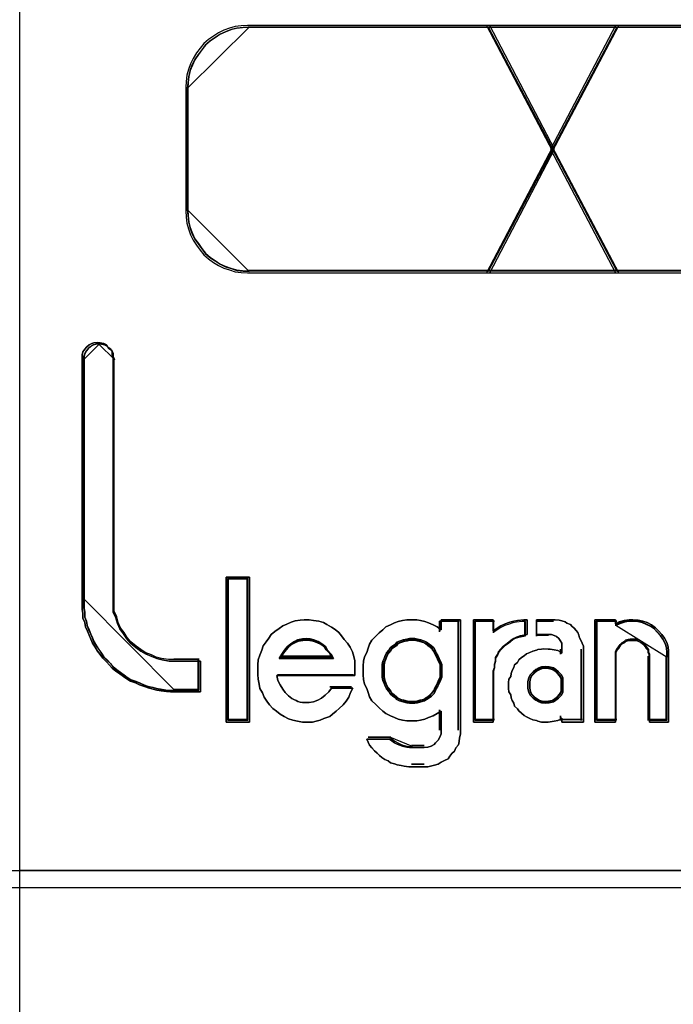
# Model space of a CAD drawing. Header units: millimetres. Extents: x 203 to 3426, y 719 to 2381.
# Tile 84 of 185: x 2555.34 to 2556.46, y 1112.89 to 1114.57. Entities that reach past the tile are written whole.
import ezdxf

# ---------------------------------------------------------------- set-up
doc = ezdxf.new("R2010")
doc.units = ezdxf.units.MM
doc.layers.add('45', color=7, linetype='Continuous')
doc.layers.add('E_Legrand_obudowy', color=7, linetype='Continuous')

# ---------------------------------------------------------------- blocks, each defined once
blk = doc.blocks.new('XL3 160 wnękowa 6x24M')
at = {"layer": 'E_Legrand_obudowy'}
blk.add_lwpolyline([(-215.641, -325.091), (215.545, -325.091), (215.545, -370.033), (-215.641, -370.033), (-215.641, -325.091)], dxfattribs=at)
blk = doc.blocks.new('S301 TX3')
at = {"layer": '45', "color": 7}
blk.add_lwpolyline([(17.986, 40.875), (0, 40.875), (0, -40.875), (17.986, -40.875), (17.986, 40.875)], close=True, dxfattribs=at)
at = {"layer": '45', "color": 139}
blk.add_lwpolyline([(17.986, 40.875), (0, 40.875), (0, -40.875), (17.986, -40.875), (17.986, 40.875)], close=True, dxfattribs=at)
blk.add_lwpolyline([(0, -22.133), (17.986, -22.133)], dxfattribs=at)
blk = doc.blocks.new('L435')
at = {"layer": '45', "color": 7}
for points in [[(0.004, 41.498), (18.006, 41.498), (18.006, -41.496), (0.004, -41.496), (0.004, 41.498)], [(1.458, -13.86), (1.506, -13.895), (1.53, -13.942), (1.53, -13.99), (1.548, -14.037), (1.548, -18.031), (1.548, -18.131), (1.548, -18.232), (1.591, -18.326), (1.615, -18.421), (1.657, -18.509), (1.717, -18.592), (1.772, -18.675), (1.832, -18.746), (1.922, -18.816), (2.001, -18.876), (2.079, -18.923), (2.182, -18.964), (2.266, -19), (2.357, -19.023), (2.471, -19.041), (2.574, -19.041), (2.99, -19.041), (2.99, -19.549), (2.574, -19.549), (2.49, -19.549), (2.429, -19.543), (2.339, -19.531), (2.266, -19.52), (2.206, -19.502), (2.122, -19.484), (2.061, -19.46), (1.983, -19.431), (1.916, -19.401), (1.832, -19.372), (1.772, -19.336), (1.717, -19.295), (1.657, -19.254), (1.591, -19.206), (1.53, -19.159), (1.488, -19.106), (1.434, -19.053), (1.373, -18.994), (1.331, -18.935), (1.289, -18.876), (1.247, -18.811), (1.205, -18.746), (1.18, -18.681), (1.15, -18.616), (1.12, -18.545), (1.09, -18.474), (1.078, -18.403), (1.048, -18.332), (1.048, -18.255), (1.036, -18.184), (1.036, -18.108), (1.036, -18.031), (1.036, -14.037), (1.036, -13.99), (1.048, -13.942), (1.078, -13.895), (1.108, -13.86), (1.15, -13.824), (1.192, -13.801), (1.229, -13.789), (1.289, -13.783), (1.331, -13.789), (1.392, -13.801), (1.434, -13.824), (1.458, -13.86)], [(1.838, -18.724), (1.779, -18.653), (1.727, -18.572), (1.668, -18.49), (1.627, -18.402), (1.604, -18.309), (1.563, -18.215), (1.563, -18.116), (1.563, -18.016), (1.563, -14.065), (1.545, -14.018), (1.545, -13.971), (1.522, -13.925), (1.475, -13.889), (1.452, -13.854), (1.411, -13.831), (1.352, -13.819), (1.312, -13.813), (1.253, -13.819), (1.218, -13.831), (1.177, -13.854), (1.136, -13.889), (1.107, -13.925), (1.078, -13.971), (1.066, -14.018), (1.066, -14.065), (1.066, -18.016), (1.066, -18.092), (1.066, -18.168), (1.078, -18.238), (1.078, -18.314), (1.107, -18.385), (1.119, -18.455), (1.148, -18.525), (1.177, -18.595), (1.206, -18.659), (1.23, -18.724), (1.271, -18.788), (1.312, -18.852), (1.352, -18.911), (1.393, -18.969), (1.452, -19.028), (1.504, -19.08), (1.545, -19.133), (1.604, -19.179), (1.668, -19.226), (1.727, -19.267), (1.779, -19.308), (1.838, -19.343), (1.919, -19.372), (1.984, -19.402), (2.06, -19.431), (2.118, -19.454), (2.2, -19.472), (2.258, -19.489), (2.329, -19.501), (2.416, -19.513), (2.475, -19.519), (2.557, -19.519), (2.96, -19.519), (2.96, -19.016), (2.557, -19.016), (2.457, -19.016), (2.346, -18.998), (2.258, -18.975), (2.177, -18.94), (2.077, -18.899), (2.001, -18.852), (1.925, -18.794), (1.838, -18.724)], [(3.797, -17.658), (3.797, -20.047), (3.411, -20.047), (3.411, -17.658), (3.797, -17.658)], [(3.797, -20.047), (3.797, -17.658), (3.411, -17.658), (3.411, -20.047), (3.797, -20.047)], [(3.797, -17.658), (3.411, -17.658), (3.411, -20.047), (3.797, -20.047), (3.797, -17.658)], [(3.797, -20.047), (3.797, -17.658), (3.411, -17.658), (3.411, -20.047), (3.797, -20.047)], [(3.435, -17.681), (3.435, -20.023), (3.435, -17.681)], [(3.435, -17.681), (3.773, -17.681), (3.435, -17.681)], [(3.766, -20.014), (3.766, -17.688), (3.444, -17.688), (3.444, -20.014), (3.766, -20.014)], [(3.766, -17.688), (3.444, -17.688), (3.444, -20.014), (3.766, -20.014), (3.766, -17.688)], [(3.766, -20.014), (3.766, -17.688), (3.444, -17.688), (3.444, -20.014), (3.766, -20.014)], [(3.755, -17.681), (3.755, -20.023), (3.755, -17.681)], [(4.855, -18.37), (4.94, -18.382), (5.019, -18.407), (5.074, -18.437), (5.147, -18.48), (5.208, -18.522), (5.269, -18.571), (5.317, -18.625), (5.36, -18.686), (5.415, -18.747), (5.457, -18.814), (5.494, -18.887), (5.518, -18.965), (5.536, -19.038), (5.536, -19.117), (5.536, -19.202), (5.536, -19.281), (4.247, -19.281), (4.265, -19.36), (4.302, -19.433), (4.344, -19.506), (4.387, -19.561), (4.442, -19.615), (4.496, -19.658), (4.527, -19.676), (4.569, -19.694), (4.594, -19.706), (4.63, -19.719), (4.673, -19.725), (4.715, -19.725), (4.74, -19.725), (4.782, -19.725), (4.855, -19.713), (4.922, -19.688), (4.983, -19.652), (5.044, -19.603), (5.104, -19.549), (5.147, -19.488), (5.5, -19.488), (5.463, -19.561), (5.433, -19.634), (5.39, -19.7), (5.342, -19.761), (5.275, -19.822), (5.226, -19.87), (5.165, -19.919), (5.123, -19.956), (5.025, -19.986), (4.965, -20.016), (4.898, -20.034), (4.837, -20.047), (4.74, -20.047), (4.673, -20.047), (4.588, -20.034), (4.509, -20.016), (4.442, -19.992), (4.369, -19.956), (4.302, -19.919), (4.241, -19.87), (4.18, -19.822), (4.125, -19.761), (4.083, -19.7), (4.04, -19.634), (4.01, -19.567), (3.967, -19.494), (3.955, -19.421), (3.937, -19.342), (3.931, -19.263), (3.931, -19.184), (3.931, -19.105), (3.937, -19.02), (3.967, -18.941), (3.998, -18.862), (4.022, -18.789), (4.071, -18.723), (4.113, -18.662), (4.156, -18.601), (4.217, -18.552), (4.284, -18.504), (4.344, -18.461), (4.411, -18.431), (4.484, -18.401), (4.551, -18.376), (4.63, -18.364), (4.697, -18.358), (4.782, -18.358), (4.855, -18.37)], [(4.855, -18.37), (4.782, -18.358), (4.697, -18.358), (4.63, -18.364), (4.551, -18.376), (4.484, -18.401), (4.411, -18.431), (4.344, -18.461), (4.284, -18.504), (4.217, -18.552), (4.156, -18.601), (4.113, -18.662), (4.071, -18.723), (4.022, -18.789), (3.998, -18.862), (3.967, -18.941), (3.937, -19.02), (3.931, -19.105), (3.931, -19.184), (3.931, -19.263), (3.937, -19.342), (3.955, -19.421), (3.967, -19.494), (4.01, -19.567), (4.04, -19.634), (4.083, -19.7), (4.125, -19.761), (4.18, -19.822), (4.241, -19.87), (4.302, -19.919), (4.369, -19.956), (4.442, -19.992), (4.509, -20.016), (4.588, -20.034), (4.673, -20.047), (4.74, -20.047), (4.837, -20.047), (4.898, -20.034), (4.965, -20.016), (5.025, -19.986), (5.123, -19.956), (5.165, -19.919), (5.226, -19.87), (5.275, -19.822), (5.342, -19.761), (5.39, -19.7), (5.433, -19.634), (5.463, -19.561), (5.5, -19.488), (5.147, -19.488), (5.104, -19.549), (5.044, -19.603), (4.983, -19.652), (4.922, -19.688), (4.855, -19.713), (4.782, -19.725), (4.74, -19.725), (4.715, -19.725), (4.673, -19.725), (4.63, -19.719), (4.594, -19.706), (4.569, -19.694), (4.527, -19.676), (4.496, -19.658), (4.442, -19.615), (4.387, -19.561), (4.344, -19.506), (4.302, -19.433), (4.265, -19.36), (4.247, -19.281), (5.536, -19.281), (5.536, -19.202), (5.536, -19.117), (5.536, -19.038), (5.518, -18.965), (5.494, -18.887), (5.457, -18.814), (5.415, -18.747), (5.36, -18.686), (5.317, -18.625), (5.269, -18.571), (5.208, -18.522), (5.147, -18.48), (5.074, -18.437), (5.019, -18.407), (4.94, -18.382), (4.855, -18.37)], [(4.697, -18.358), (4.63, -18.364), (4.551, -18.376), (4.484, -18.401), (4.411, -18.431), (4.344, -18.461), (4.284, -18.504), (4.217, -18.552), (4.156, -18.601), (4.113, -18.662), (4.071, -18.723), (4.022, -18.789), (3.998, -18.862), (3.967, -18.941), (3.937, -19.02), (3.931, -19.105), (3.931, -19.184), (3.931, -19.263), (3.937, -19.342), (3.955, -19.421), (3.967, -19.494), (4.01, -19.567), (4.04, -19.634), (4.083, -19.7), (4.125, -19.761), (4.18, -19.822), (4.241, -19.87), (4.302, -19.919), (4.369, -19.956), (4.442, -19.992), (4.509, -20.016), (4.588, -20.034), (4.673, -20.047), (4.74, -20.047), (4.837, -20.047), (4.898, -20.034), (4.965, -20.016), (5.025, -19.986), (5.123, -19.956), (5.165, -19.919), (5.226, -19.87), (5.275, -19.822), (5.342, -19.761), (5.39, -19.7), (5.433, -19.634), (5.463, -19.561), (5.5, -19.488), (5.147, -19.488), (5.104, -19.549), (5.044, -19.603), (4.983, -19.652), (4.922, -19.688), (4.855, -19.713), (4.782, -19.725), (4.74, -19.725), (4.715, -19.725), (4.673, -19.725), (4.63, -19.719), (4.594, -19.706), (4.569, -19.694), (4.527, -19.676), (4.496, -19.658), (4.442, -19.615), (4.387, -19.561), (4.344, -19.506), (4.302, -19.433), (4.265, -19.36), (4.247, -19.281), (5.536, -19.281), (5.536, -19.202), (5.536, -19.117), (5.536, -19.038), (5.518, -18.965), (5.494, -18.887), (5.457, -18.814), (5.415, -18.747), (5.36, -18.686), (5.317, -18.625), (5.269, -18.571), (5.208, -18.522), (5.147, -18.48), (5.074, -18.437), (5.019, -18.407), (4.94, -18.382), (4.855, -18.37), (4.782, -18.358), (4.697, -18.358)], [(4.387, -19.561), (4.344, -19.506), (4.302, -19.433), (4.265, -19.36), (4.247, -19.281), (5.536, -19.281), (5.536, -19.202), (5.536, -19.117), (5.536, -19.038), (5.518, -18.965), (5.494, -18.887), (5.457, -18.814), (5.415, -18.747), (5.36, -18.686), (5.317, -18.625), (5.269, -18.571), (5.208, -18.522), (5.147, -18.48), (5.074, -18.437), (5.019, -18.407), (4.94, -18.382), (4.855, -18.37), (4.782, -18.358), (4.697, -18.358), (4.63, -18.364), (4.551, -18.376), (4.484, -18.401), (4.411, -18.431), (4.344, -18.461), (4.284, -18.504), (4.217, -18.552), (4.156, -18.601), (4.113, -18.662), (4.071, -18.723), (4.022, -18.789), (3.998, -18.862), (3.967, -18.941), (3.937, -19.02), (3.931, -19.105), (3.931, -19.184), (3.931, -19.263), (3.937, -19.342), (3.955, -19.421), (3.967, -19.494), (4.01, -19.567), (4.04, -19.634), (4.083, -19.7), (4.125, -19.761), (4.18, -19.822), (4.241, -19.87), (4.302, -19.919), (4.369, -19.956), (4.442, -19.992), (4.509, -20.016), (4.588, -20.034), (4.673, -20.047), (4.74, -20.047), (4.837, -20.047), (4.898, -20.034), (4.965, -20.016), (5.025, -19.986), (5.123, -19.956), (5.165, -19.919), (5.226, -19.87), (5.275, -19.822), (5.342, -19.761), (5.39, -19.7), (5.433, -19.634), (5.463, -19.561), (5.5, -19.488), (5.147, -19.488), (5.104, -19.549), (5.044, -19.603), (4.983, -19.652), (4.922, -19.688), (4.855, -19.713), (4.782, -19.725), (4.74, -19.725), (4.715, -19.725), (4.673, -19.725), (4.63, -19.719), (4.594, -19.706), (4.569, -19.694), (4.527, -19.676), (4.496, -19.658), (4.442, -19.615), (4.387, -19.561)], [(6.187, -20.387), (6.236, -20.411), (6.278, -20.429), (6.321, -20.447), (6.394, -20.459), (6.436, -20.465), (6.479, -20.465), (6.68, -20.465), (6.74, -20.459), (6.795, -20.447), (6.844, -20.417), (6.868, -20.387), (6.911, -20.345), (6.935, -20.297), (6.959, -20.243), (6.959, -20.189), (6.959, -19.865), (6.892, -19.907), (6.825, -19.943), (6.752, -19.973), (6.692, -19.997), (6.619, -20.015), (6.558, -20.027), (6.479, -20.027), (6.394, -20.027), (6.321, -20.015), (6.248, -19.997), (6.187, -19.973), (6.126, -19.943), (6.047, -19.907), (5.999, -19.865), (5.938, -19.811), (5.883, -19.757), (5.816, -19.697), (5.774, -19.631), (5.756, -19.559), (5.731, -19.493), (5.695, -19.421), (5.677, -19.343), (5.671, -19.27), (5.671, -19.192), (5.671, -19.12), (5.677, -19.042), (5.695, -18.97), (5.731, -18.898), (5.756, -18.826), (5.774, -18.76), (5.816, -18.694), (5.883, -18.628), (5.938, -18.574), (5.999, -18.526), (6.047, -18.478), (6.126, -18.442), (6.187, -18.412), (6.248, -18.388), (6.321, -18.37), (6.394, -18.358), (6.479, -18.358), (6.558, -18.358), (6.619, -18.37), (6.692, -18.388), (6.752, -18.412), (6.825, -18.442), (6.892, -18.478), (6.959, -18.526), (6.959, -18.358), (7.281, -18.358), (7.281, -20.189), (7.281, -20.249), (7.263, -20.309), (7.257, -20.369), (7.245, -20.423), (7.202, -20.471), (7.178, -20.525), (7.135, -20.567), (7.105, -20.609), (7.075, -20.651), (7.014, -20.681), (6.959, -20.711), (6.911, -20.741), (6.85, -20.759), (6.807, -20.771), (6.74, -20.783), (6.68, -20.783), (6.479, -20.783), (6.424, -20.783), (6.351, -20.777), (6.297, -20.765), (6.236, -20.753), (6.187, -20.735), (6.126, -20.717), (6.084, -20.687), (6.029, -20.663), (5.981, -20.633), (5.944, -20.597), (5.902, -20.561), (5.859, -20.519), (5.816, -20.471), (5.774, -20.429), (5.756, -20.381), (5.731, -20.327), (6.108, -20.327), (6.145, -20.357), (6.187, -20.387)], [(7.281, -20.189), (7.281, -18.358), (6.959, -18.358), (6.959, -18.526), (6.892, -18.478), (6.825, -18.442), (6.752, -18.412), (6.692, -18.388), (6.619, -18.37), (6.558, -18.358), (6.479, -18.358), (6.394, -18.358), (6.321, -18.37), (6.248, -18.388), (6.187, -18.412), (6.126, -18.442), (6.047, -18.478), (5.999, -18.526), (5.938, -18.574), (5.883, -18.628), (5.816, -18.694), (5.774, -18.76), (5.756, -18.826), (5.731, -18.898), (5.695, -18.97), (5.677, -19.042), (5.671, -19.12), (5.671, -19.192), (5.671, -19.27), (5.677, -19.343), (5.695, -19.421), (5.731, -19.493), (5.756, -19.559), (5.774, -19.631), (5.816, -19.697), (5.883, -19.757), (5.938, -19.811), (5.999, -19.865), (6.047, -19.907), (6.126, -19.943), (6.187, -19.973), (6.248, -19.997), (6.321, -20.015), (6.394, -20.027), (6.479, -20.027), (6.558, -20.027), (6.619, -20.015), (6.692, -19.997), (6.752, -19.973), (6.825, -19.943), (6.892, -19.907), (6.959, -19.865), (6.959, -20.189), (6.959, -20.243), (6.935, -20.297), (6.911, -20.345), (6.868, -20.387), (6.844, -20.417), (6.795, -20.447), (6.74, -20.459), (6.68, -20.465), (6.479, -20.465), (6.436, -20.465), (6.394, -20.459), (6.321, -20.447), (6.278, -20.429), (6.236, -20.411), (6.187, -20.387), (6.145, -20.357), (6.108, -20.327), (5.731, -20.327), (5.756, -20.381), (5.774, -20.429), (5.816, -20.471), (5.859, -20.519), (5.902, -20.561), (5.944, -20.597), (5.981, -20.633), (6.029, -20.663), (6.084, -20.687), (6.126, -20.717), (6.187, -20.735), (6.236, -20.753), (6.297, -20.765), (6.351, -20.777), (6.424, -20.783), (6.479, -20.783), (6.68, -20.783), (6.74, -20.783), (6.807, -20.771), (6.85, -20.759), (6.911, -20.741), (6.959, -20.711), (7.014, -20.681), (7.075, -20.651), (7.105, -20.609), (7.135, -20.567), (7.178, -20.525), (7.202, -20.471), (7.245, -20.423), (7.257, -20.369), (7.263, -20.309), (7.281, -20.249), (7.281, -20.189)], [(6.932, -18.381), (6.932, -18.561), (6.932, -18.381)], [(6.932, -18.381), (7.258, -18.381), (6.932, -18.381)], [(7.242, -18.381), (7.242, -20.181), (7.242, -18.381)], [(7.493, -18.358), (7.82, -18.358), (7.82, -18.54), (7.883, -18.498), (7.946, -18.461), (8.015, -18.425), (8.09, -18.401), (8.159, -18.382), (8.222, -18.37), (8.323, -18.358), (8.38, -18.358), (8.38, -18.601), (8.323, -18.613), (8.266, -18.625), (8.203, -18.644), (8.159, -18.668), (8.115, -18.698), (8.078, -18.729), (8.027, -18.765), (7.983, -18.801), (7.946, -18.844), (7.908, -18.887), (7.889, -18.935), (7.858, -18.984), (7.858, -19.038), (7.839, -19.093), (7.839, -19.148), (7.82, -19.202), (7.82, -20.047), (7.493, -20.047), (7.493, -18.358)], [(8.078, -18.729), (8.115, -18.698), (8.159, -18.668), (8.203, -18.644), (8.266, -18.625), (8.323, -18.613), (8.38, -18.601), (8.38, -18.358), (8.323, -18.358), (8.222, -18.37), (8.159, -18.382), (8.09, -18.401), (8.015, -18.425), (7.946, -18.461), (7.883, -18.498), (7.82, -18.54), (7.82, -18.358), (7.493, -18.358), (7.493, -20.047), (7.82, -20.047), (7.82, -19.202), (7.839, -19.148), (7.839, -19.093), (7.858, -19.038), (7.858, -18.984), (7.889, -18.935), (7.908, -18.887), (7.946, -18.844), (7.983, -18.801), (8.027, -18.765), (8.078, -18.729)], [(7.516, -18.381), (7.516, -20.023), (7.516, -18.381)], [(7.516, -18.381), (7.837, -18.381), (7.516, -18.381)], [(8.068, -18.745), (8.103, -18.716), (8.144, -18.687), (8.185, -18.663), (8.244, -18.646), (8.296, -18.634), (8.349, -18.623), (8.349, -18.389), (8.296, -18.389), (8.203, -18.4), (8.144, -18.412), (8.08, -18.43), (8.009, -18.453), (7.945, -18.488), (7.886, -18.523), (7.828, -18.564), (7.828, -18.389), (7.523, -18.389), (7.523, -20.014), (7.828, -20.014), (7.828, -19.201), (7.845, -19.149), (7.845, -19.096), (7.863, -19.044), (7.863, -18.991), (7.892, -18.944), (7.91, -18.897), (7.945, -18.856), (7.98, -18.816), (8.021, -18.78), (8.068, -18.745)], [(7.821, -18.381), (7.821, -18.574), (7.821, -18.381)], [(9.308, -18.838), (9.308, -20.047), (8.951, -20.047), (8.951, -19.98), (8.926, -20.004), (8.883, -20.022), (8.822, -20.034), (8.76, -20.041), (8.723, -20.047), (8.656, -20.047), (8.613, -20.047), (8.557, -20.034), (8.533, -20.022), (8.471, -20.01), (8.422, -19.986), (8.367, -19.962), (8.33, -19.937), (8.287, -19.901), (8.244, -19.864), (8.219, -19.828), (8.17, -19.785), (8.158, -19.737), (8.133, -19.694), (8.114, -19.646), (8.108, -19.597), (8.078, -19.549), (8.071, -19.494), (8.071, -19.445), (8.071, -19.397), (8.078, -19.342), (8.108, -19.293), (8.114, -19.245), (8.133, -19.196), (8.158, -19.148), (8.17, -19.105), (8.219, -19.063), (8.244, -19.02), (8.287, -18.984), (8.33, -18.953), (8.367, -18.923), (8.422, -18.899), (8.471, -18.88), (8.533, -18.862), (8.557, -18.85), (8.613, -18.844), (8.656, -18.838), (8.723, -18.844), (8.76, -18.844), (8.822, -18.856), (8.883, -18.868), (8.926, -18.887), (8.951, -18.911), (8.951, -18.838), (8.951, -18.795), (8.951, -18.747), (8.926, -18.704), (8.902, -18.668), (8.865, -18.638), (8.822, -18.619), (8.779, -18.601), (8.723, -18.601), (8.533, -18.601), (8.533, -18.358), (8.809, -18.358), (8.84, -18.358), (8.908, -18.364), (8.951, -18.376), (9.006, -18.395), (9.031, -18.413), (9.092, -18.437), (9.117, -18.467), (9.154, -18.498), (9.185, -18.534), (9.215, -18.571), (9.234, -18.613), (9.24, -18.656), (9.265, -18.698), (9.289, -18.747), (9.308, -18.795), (9.308, -18.838)], [(9.117, -18.467), (9.092, -18.437), (9.031, -18.413), (9.006, -18.395), (8.951, -18.376), (8.908, -18.364), (8.84, -18.358), (8.809, -18.358), (8.533, -18.358), (8.533, -18.601), (8.723, -18.601), (8.779, -18.601), (8.822, -18.619), (8.865, -18.638), (8.902, -18.668), (8.926, -18.704), (8.951, -18.747), (8.951, -18.795), (8.951, -18.838), (8.951, -18.911), (8.926, -18.887), (8.883, -18.868), (8.822, -18.856), (8.76, -18.844), (8.723, -18.844), (8.656, -18.838), (8.613, -18.844), (8.557, -18.85), (8.533, -18.862), (8.471, -18.88), (8.422, -18.899), (8.367, -18.923), (8.33, -18.953), (8.287, -18.984), (8.244, -19.02), (8.219, -19.063), (8.17, -19.105), (8.158, -19.148), (8.133, -19.196), (8.114, -19.245), (8.108, -19.293), (8.078, -19.342), (8.071, -19.397), (8.071, -19.445), (8.071, -19.494), (8.078, -19.549), (8.108, -19.597), (8.114, -19.646), (8.133, -19.694), (8.158, -19.737), (8.17, -19.785), (8.219, -19.828), (8.244, -19.864), (8.287, -19.901), (8.33, -19.937), (8.367, -19.962), (8.422, -19.986), (8.471, -20.01), (8.533, -20.022), (8.557, -20.034), (8.613, -20.047), (8.656, -20.047), (8.723, -20.047), (8.76, -20.041), (8.822, -20.034), (8.883, -20.022), (8.926, -20.004), (8.951, -19.98), (8.951, -20.047), (9.308, -20.047), (9.308, -18.838), (9.308, -18.795), (9.289, -18.747), (9.265, -18.698), (9.24, -18.656), (9.234, -18.613), (9.215, -18.571), (9.185, -18.534), (9.154, -18.498), (9.117, -18.467)], [(8.34, -18.381), (8.34, -18.631), (8.34, -18.381)], [(8.532, -18.381), (8.532, -18.631), (8.532, -18.381)], [(8.811, -18.381), (8.532, -18.381), (8.811, -18.381)], [(9.834, -18.425), (9.896, -18.395), (9.982, -18.37), (10.062, -18.358), (10.123, -18.358), (10.21, -18.364), (10.29, -18.382), (10.357, -18.407), (10.431, -18.443), (10.499, -18.492), (10.548, -18.54), (10.603, -18.601), (10.646, -18.662), (10.683, -18.735), (10.708, -18.808), (10.714, -18.88), (10.714, -18.959), (10.714, -20.047), (10.4, -20.047), (10.4, -18.959), (10.4, -18.923), (10.382, -18.887), (10.382, -18.85), (10.357, -18.82), (10.339, -18.789), (10.314, -18.765), (10.29, -18.741), (10.265, -18.716), (10.228, -18.698), (10.185, -18.686), (10.166, -18.68), (10.117, -18.68), (10.08, -18.68), (10.043, -18.686), (10, -18.698), (9.982, -18.716), (9.939, -18.741), (9.914, -18.765), (9.896, -18.789), (9.877, -18.82), (9.853, -18.85), (9.834, -18.887), (9.834, -18.923), (9.834, -18.959), (9.834, -20.047), (9.496, -20.047), (9.496, -18.358), (9.834, -18.358), (9.834, -18.425)], [(10.646, -18.662), (10.603, -18.601), (10.548, -18.54), (10.499, -18.492), (10.431, -18.443), (10.357, -18.407), (10.29, -18.382), (10.21, -18.364), (10.123, -18.358), (10.062, -18.358), (9.982, -18.37), (9.896, -18.395), (9.834, -18.425), (9.834, -18.358), (9.496, -18.358), (9.496, -20.047), (9.834, -20.047), (9.834, -18.959), (9.834, -18.923), (9.834, -18.887), (9.853, -18.85), (9.877, -18.82), (9.896, -18.789), (9.914, -18.765), (9.939, -18.741), (9.982, -18.716), (10, -18.698), (10.043, -18.686), (10.08, -18.68), (10.117, -18.68), (10.166, -18.68), (10.185, -18.686), (10.228, -18.698), (10.265, -18.716), (10.29, -18.741), (10.314, -18.765), (10.339, -18.789), (10.357, -18.82), (10.382, -18.85), (10.382, -18.887), (10.4, -18.923), (10.4, -18.959), (10.4, -20.047), (10.714, -20.047), (10.714, -18.959), (10.714, -18.88), (10.708, -18.808), (10.683, -18.735), (10.646, -18.662)], [(9.519, -18.381), (9.519, -20.023), (9.519, -18.381)], [(9.519, -18.381), (9.856, -18.381), (9.519, -18.381)], [(10.619, -18.681), (10.578, -18.623), (10.526, -18.564), (10.479, -18.517), (10.415, -18.471), (10.345, -18.435), (10.28, -18.412), (10.204, -18.394), (10.122, -18.389), (10.064, -18.389), (9.988, -18.4), (9.906, -18.424), (9.848, -18.453), (9.848, -18.389), (9.526, -18.389), (9.526, -20.014), (9.848, -20.014), (9.848, -18.968), (9.848, -18.932), (9.848, -18.897), (9.865, -18.862), (9.889, -18.833), (9.906, -18.804), (9.924, -18.78), (9.947, -18.757), (9.988, -18.734), (10.006, -18.716), (10.046, -18.704), (10.082, -18.699), (10.117, -18.699), (10.163, -18.699), (10.181, -18.704), (10.222, -18.716), (10.257, -18.734), (10.28, -18.757), (10.304, -18.78), (10.327, -18.804), (10.345, -18.833), (10.368, -18.862), (10.368, -18.897), (10.386, -18.932), (10.386, -18.968), (10.386, -20.014), (10.684, -20.014), (10.684, -18.968), (10.684, -18.892), (10.678, -18.821), (10.654, -18.751), (10.619, -18.681)], [(10.691, -18.976), (10.691, -18.898), (10.685, -18.826), (10.661, -18.754), (10.625, -18.682), (10.584, -18.622), (10.53, -18.562), (10.483, -18.514), (10.417, -18.466), (10.346, -18.43), (10.28, -18.405), (10.203, -18.387), (10.119, -18.381), (10.06, -18.381), (9.983, -18.393), (9.899, -18.417), (9.84, -18.448), (10.691, -18.976)], [(9.84, -18.381), (9.84, -18.462), (9.84, -18.381)], [(5.18, -18.999), (5.142, -18.927), (5.085, -18.862), (5.054, -18.804), (4.991, -18.754), (4.928, -18.718), (4.859, -18.689), (4.796, -18.674), (4.74, -18.667), (4.671, -18.674), (4.589, -18.689), (4.539, -18.718), (4.476, -18.754), (4.419, -18.804), (4.375, -18.862), (4.331, -18.927), (4.287, -18.999), (5.18, -18.999)], [(4.74, -18.667), (4.796, -18.674), (4.859, -18.689), (4.928, -18.718), (4.991, -18.754), (5.054, -18.804), (5.085, -18.862), (5.142, -18.927), (5.18, -18.999), (4.287, -18.999), (4.331, -18.927), (4.375, -18.862), (4.419, -18.804), (4.476, -18.754), (4.539, -18.718), (4.589, -18.689), (4.671, -18.674), (4.74, -18.667)], [(4.74, -18.667), (4.796, -18.674), (4.859, -18.689), (4.928, -18.718), (4.991, -18.754), (5.054, -18.804), (5.085, -18.862), (5.142, -18.927), (5.18, -18.999), (4.287, -18.999), (4.331, -18.927), (4.375, -18.862), (4.419, -18.804), (4.476, -18.754), (4.539, -18.718), (4.589, -18.689), (4.671, -18.674), (4.74, -18.667)], [(5.18, -18.999), (4.287, -18.999), (4.331, -18.927), (4.375, -18.862), (4.419, -18.804), (4.476, -18.754), (4.539, -18.718), (4.589, -18.689), (4.671, -18.674), (4.74, -18.667), (4.796, -18.674), (4.859, -18.689), (4.928, -18.718), (4.991, -18.754), (5.054, -18.804), (5.085, -18.862), (5.142, -18.927), (5.18, -18.999)], [(6.973, -19.201), (6.973, -19.146), (6.973, -19.096), (6.948, -19.04), (6.929, -18.996), (6.904, -18.947), (6.879, -18.903), (6.861, -18.86), (6.836, -18.822), (6.798, -18.791), (6.761, -18.76), (6.717, -18.729), (6.686, -18.711), (6.623, -18.692), (6.567, -18.679), (6.523, -18.667), (6.48, -18.667), (6.436, -18.667), (6.392, -18.679), (6.33, -18.692), (6.273, -18.711), (6.23, -18.729), (6.205, -18.76), (6.161, -18.791), (6.117, -18.822), (6.098, -18.86), (6.055, -18.903), (6.036, -18.947), (6.017, -18.996), (5.998, -19.04), (5.986, -19.096), (5.986, -19.146), (5.986, -19.201), (5.986, -19.257), (5.986, -19.307), (5.998, -19.363), (6.017, -19.413), (6.036, -19.456), (6.055, -19.5), (6.098, -19.543), (6.117, -19.581), (6.161, -19.618), (6.205, -19.649), (6.23, -19.674), (6.273, -19.699), (6.33, -19.711), (6.392, -19.73), (6.436, -19.736), (6.48, -19.736), (6.523, -19.736), (6.567, -19.73), (6.623, -19.711), (6.686, -19.699), (6.717, -19.674), (6.761, -19.649), (6.798, -19.618), (6.836, -19.581), (6.861, -19.543), (6.879, -19.5), (6.904, -19.456), (6.929, -19.413), (6.948, -19.363), (6.973, -19.307), (6.973, -19.257), (6.973, -19.201)], [(6.48, -18.667), (6.523, -18.667), (6.567, -18.679), (6.623, -18.692), (6.686, -18.711), (6.717, -18.729), (6.761, -18.76), (6.798, -18.791), (6.836, -18.822), (6.861, -18.86), (6.879, -18.903), (6.904, -18.947), (6.929, -18.996), (6.948, -19.04), (6.973, -19.096), (6.973, -19.146), (6.973, -19.201), (6.973, -19.257), (6.973, -19.307), (6.948, -19.363), (6.929, -19.413), (6.904, -19.456), (6.879, -19.5), (6.861, -19.543), (6.836, -19.581), (6.798, -19.618), (6.761, -19.649), (6.717, -19.674), (6.686, -19.699), (6.623, -19.711), (6.567, -19.73), (6.523, -19.736), (6.48, -19.736), (6.436, -19.736), (6.392, -19.73), (6.33, -19.711), (6.273, -19.699), (6.23, -19.674), (6.205, -19.649), (6.161, -19.618), (6.117, -19.581), (6.098, -19.543), (6.055, -19.5), (6.036, -19.456), (6.017, -19.413), (5.998, -19.363), (5.986, -19.307), (5.986, -19.257), (5.986, -19.201), (5.986, -19.146), (5.986, -19.096), (5.998, -19.04), (6.017, -18.996), (6.036, -18.947), (6.055, -18.903), (6.098, -18.86), (6.117, -18.822), (6.161, -18.791), (6.205, -18.76), (6.23, -18.729), (6.273, -18.711), (6.33, -18.692), (6.392, -18.679), (6.436, -18.667), (6.48, -18.667)], [(6.948, -19.04), (6.973, -19.096), (6.973, -19.146), (6.973, -19.201), (6.973, -19.257), (6.973, -19.307), (6.948, -19.363), (6.929, -19.413), (6.904, -19.456), (6.879, -19.5), (6.861, -19.543), (6.836, -19.581), (6.798, -19.618), (6.761, -19.649), (6.717, -19.674), (6.686, -19.699), (6.623, -19.711), (6.567, -19.73), (6.523, -19.736), (6.48, -19.736), (6.436, -19.736), (6.392, -19.73), (6.33, -19.711), (6.273, -19.699), (6.23, -19.674), (6.205, -19.649), (6.161, -19.618), (6.117, -19.581), (6.098, -19.543), (6.055, -19.5), (6.036, -19.456), (6.017, -19.413), (5.998, -19.363), (5.986, -19.307), (5.986, -19.257), (5.986, -19.201), (5.986, -19.146), (5.986, -19.096), (5.998, -19.04), (6.017, -18.996), (6.036, -18.947), (6.055, -18.903), (6.098, -18.86), (6.117, -18.822), (6.161, -18.791), (6.205, -18.76), (6.23, -18.729), (6.273, -18.711), (6.33, -18.692), (6.392, -18.679), (6.436, -18.667), (6.48, -18.667), (6.523, -18.667), (6.567, -18.679), (6.623, -18.692), (6.686, -18.711), (6.717, -18.729), (6.761, -18.76), (6.798, -18.791), (6.836, -18.822), (6.861, -18.86), (6.879, -18.903), (6.904, -18.947), (6.929, -18.996), (6.948, -19.04)], [(8.532, -18.615), (8.731, -18.615), (8.532, -18.615)], [(5.156, -18.976), (5.121, -18.914), (5.067, -18.858), (5.037, -18.808), (4.978, -18.765), (4.918, -18.734), (4.853, -18.709), (4.793, -18.697), (4.74, -18.69), (4.674, -18.697), (4.597, -18.709), (4.549, -18.734), (4.489, -18.765), (4.436, -18.808), (4.394, -18.858), (4.352, -18.914), (4.311, -18.976), (5.156, -18.976)], [(5.149, -18.969), (5.114, -18.91), (5.061, -18.858), (5.032, -18.811), (4.974, -18.77), (4.915, -18.74), (4.851, -18.717), (4.792, -18.705), (4.739, -18.699), (4.675, -18.705), (4.599, -18.717), (4.552, -18.74), (4.494, -18.77), (4.441, -18.811), (4.4, -18.858), (4.359, -18.91), (4.318, -18.969), (5.149, -18.969)], [(6.48, -19.713), (6.521, -19.713), (6.563, -19.707), (6.616, -19.689), (6.676, -19.677), (6.706, -19.653), (6.747, -19.629), (6.783, -19.6), (6.819, -19.564), (6.843, -19.528), (6.861, -19.487), (6.884, -19.445), (6.908, -19.404), (6.926, -19.356), (6.95, -19.302), (6.95, -19.255), (6.95, -19.201), (6.95, -19.148), (6.95, -19.1), (6.926, -19.047), (6.908, -19.005), (6.884, -18.958), (6.861, -18.916), (6.843, -18.875), (6.819, -18.839), (6.783, -18.809), (6.747, -18.78), (6.706, -18.75), (6.676, -18.732), (6.616, -18.714), (6.563, -18.702), (6.521, -18.69), (6.48, -18.69), (6.438, -18.69), (6.396, -18.702), (6.337, -18.714), (6.283, -18.732), (6.241, -18.75), (6.218, -18.78), (6.176, -18.809), (6.134, -18.839), (6.116, -18.875), (6.075, -18.916), (6.057, -18.958), (6.039, -19.005), (6.021, -19.047), (6.009, -19.1), (6.009, -19.148), (6.009, -19.201), (6.009, -19.255), (6.009, -19.302), (6.021, -19.356), (6.039, -19.404), (6.057, -19.445), (6.075, -19.487), (6.116, -19.528), (6.134, -19.564), (6.176, -19.6), (6.218, -19.629), (6.241, -19.653), (6.283, -19.677), (6.337, -19.689), (6.396, -19.707), (6.438, -19.713), (6.48, -19.713)], [(6.941, -19.202), (6.941, -19.15), (6.941, -19.103), (6.918, -19.05), (6.9, -19.009), (6.877, -18.963), (6.853, -18.922), (6.836, -18.881), (6.812, -18.846), (6.777, -18.816), (6.742, -18.787), (6.701, -18.758), (6.672, -18.74), (6.614, -18.723), (6.561, -18.711), (6.52, -18.699), (6.48, -18.699), (6.439, -18.699), (6.398, -18.711), (6.339, -18.723), (6.287, -18.74), (6.246, -18.758), (6.223, -18.787), (6.182, -18.816), (6.141, -18.846), (6.123, -18.881), (6.082, -18.922), (6.065, -18.963), (6.047, -19.009), (6.03, -19.05), (6.018, -19.103), (6.018, -19.15), (6.018, -19.202), (6.018, -19.255), (6.018, -19.302), (6.03, -19.354), (6.047, -19.401), (6.065, -19.442), (6.082, -19.483), (6.123, -19.524), (6.141, -19.559), (6.182, -19.594), (6.223, -19.623), (6.246, -19.647), (6.287, -19.67), (6.339, -19.682), (6.398, -19.699), (6.439, -19.705), (6.48, -19.705), (6.52, -19.705), (6.561, -19.699), (6.614, -19.682), (6.672, -19.67), (6.701, -19.647), (6.742, -19.623), (6.777, -19.594), (6.812, -19.559), (6.836, -19.524), (6.853, -19.483), (6.877, -19.442), (6.9, -19.401), (6.918, -19.354), (6.941, -19.302), (6.941, -19.255), (6.941, -19.202)], [(4.311, -18.96), (5.156, -18.96), (4.311, -18.96)], [(8.93, -18.843), (8.93, -18.929), (8.93, -18.843)], [(9.268, -18.843), (9.268, -20.023), (9.268, -18.843)], [(9.84, -18.96), (9.84, -20.023), (9.84, -18.96)], [(10.377, -18.96), (10.377, -20.023), (10.377, -18.96)], [(10.675, -18.96), (10.675, -20.023), (10.675, -18.96)], [(8.969, -19.436), (8.969, -19.377), (8.969, -19.318), (8.943, -19.266), (8.897, -19.22), (8.851, -19.181), (8.812, -19.155), (8.74, -19.135), (8.674, -19.129), (8.615, -19.135), (8.569, -19.155), (8.523, -19.181), (8.477, -19.22), (8.431, -19.266), (8.405, -19.318), (8.392, -19.377), (8.392, -19.436), (8.392, -19.494), (8.405, -19.553), (8.431, -19.605), (8.477, -19.651), (8.523, -19.684), (8.569, -19.716), (8.615, -19.729), (8.674, -19.736), (8.74, -19.729), (8.812, -19.716), (8.851, -19.684), (8.897, -19.651), (8.943, -19.605), (8.969, -19.553), (8.969, -19.494), (8.969, -19.436)], [(8.674, -19.129), (8.74, -19.135), (8.812, -19.155), (8.851, -19.181), (8.897, -19.22), (8.943, -19.266), (8.969, -19.318), (8.969, -19.377), (8.969, -19.436), (8.969, -19.494), (8.969, -19.553), (8.943, -19.605), (8.897, -19.651), (8.851, -19.684), (8.812, -19.716), (8.74, -19.729), (8.674, -19.736), (8.615, -19.729), (8.569, -19.716), (8.523, -19.684), (8.477, -19.651), (8.431, -19.605), (8.405, -19.553), (8.392, -19.494), (8.392, -19.436), (8.392, -19.377), (8.405, -19.318), (8.431, -19.266), (8.477, -19.22), (8.523, -19.181), (8.569, -19.155), (8.615, -19.135), (8.674, -19.129)], [(8.969, -19.318), (8.969, -19.377), (8.969, -19.436), (8.969, -19.494), (8.969, -19.553), (8.943, -19.605), (8.897, -19.651), (8.851, -19.684), (8.812, -19.716), (8.74, -19.729), (8.674, -19.736), (8.615, -19.729), (8.569, -19.716), (8.523, -19.684), (8.477, -19.651), (8.431, -19.605), (8.405, -19.553), (8.392, -19.494), (8.392, -19.436), (8.392, -19.377), (8.405, -19.318), (8.431, -19.266), (8.477, -19.22), (8.523, -19.181), (8.569, -19.155), (8.615, -19.135), (8.674, -19.129), (8.74, -19.135), (8.812, -19.155), (8.851, -19.181), (8.897, -19.22), (8.943, -19.266), (8.969, -19.318)], [(8.946, -19.435), (8.946, -19.381), (8.946, -19.327), (8.922, -19.279), (8.879, -19.236), (8.837, -19.2), (8.801, -19.176), (8.735, -19.158), (8.675, -19.152), (8.62, -19.158), (8.578, -19.176), (8.536, -19.2), (8.494, -19.236), (8.452, -19.279), (8.427, -19.327), (8.415, -19.381), (8.415, -19.435), (8.415, -19.49), (8.427, -19.544), (8.452, -19.592), (8.494, -19.634), (8.536, -19.664), (8.578, -19.694), (8.62, -19.706), (8.675, -19.713), (8.735, -19.706), (8.801, -19.694), (8.837, -19.664), (8.879, -19.634), (8.922, -19.592), (8.946, -19.544), (8.946, -19.49), (8.946, -19.435)], [(8.939, -19.436), (8.939, -19.383), (8.939, -19.331), (8.915, -19.284), (8.874, -19.243), (8.833, -19.208), (8.798, -19.184), (8.733, -19.167), (8.675, -19.161), (8.622, -19.167), (8.581, -19.184), (8.54, -19.208), (8.499, -19.243), (8.458, -19.284), (8.434, -19.331), (8.423, -19.383), (8.423, -19.436), (8.423, -19.489), (8.434, -19.541), (8.458, -19.588), (8.499, -19.629), (8.54, -19.659), (8.581, -19.688), (8.622, -19.699), (8.675, -19.705), (8.733, -19.699), (8.798, -19.688), (8.833, -19.659), (8.874, -19.629), (8.915, -19.588), (8.939, -19.541), (8.939, -19.489), (8.939, -19.436)], [(4.259, -19.269), (5.513, -19.269), (4.259, -19.269)], [(7.821, -19.193), (7.821, -20.023), (7.821, -19.193)], [(5.122, -19.468), (5.477, -19.468), (5.122, -19.468)], [(6.932, -19.847), (6.932, -20.181), (6.932, -19.847)], [(8.93, -19.942), (8.93, -20.023), (8.93, -19.942)], [(3.435, -20.005), (3.773, -20.005), (3.435, -20.005)], [(7.516, -20.005), (7.837, -20.005), (7.516, -20.005)], [(8.93, -20.005), (9.284, -20.005), (8.93, -20.005)], [(9.519, -20.005), (9.856, -20.005), (9.519, -20.005)], [(10.377, -20.005), (10.691, -20.005), (10.377, -20.005)], [(5.753, -20.298), (6.131, -20.298), (5.753, -20.298)], [(6.115, -20.298), (6.152, -20.331), (6.194, -20.364), (6.243, -20.39), (6.286, -20.41), (6.329, -20.429), (6.402, -20.442), (6.445, -20.449), (6.488, -20.449), (6.115, -20.298)], [(6.471, -20.433), (6.681, -20.433), (6.471, -20.433)], [(6.681, -20.742), (6.471, -20.742), (6.681, -20.742)], [(0, -22.493), (18.01, -22.493), (0, -22.493)]]:
    blk.add_lwpolyline(points, close=True, dxfattribs=at)
at = {"layer": '45', "color": 3}
for points in [[(7.761, -12.637), (8.829, -10.594), (7.761, -8.558), (3.761, -8.558), (3.661, -8.563), (3.561, -8.575), (3.466, -8.599), (3.372, -8.635), (3.283, -8.676), (3.201, -8.73), (3.118, -8.789), (3.042, -8.854), (2.983, -8.932), (2.924, -9.009), (2.865, -9.098), (2.823, -9.187), (2.788, -9.282), (2.764, -9.377), (2.753, -9.478), (2.747, -9.573), (2.747, -11.616), (2.753, -11.717), (2.764, -11.817), (2.788, -11.912), (2.823, -12.007), (2.865, -12.097), (2.924, -12.18), (2.983, -12.263), (3.042, -12.34), (3.118, -12.405), (3.201, -12.465), (3.283, -12.518), (3.372, -12.56), (3.466, -12.589), (3.561, -12.619), (3.661, -12.631), (3.761, -12.637), (7.761, -12.637)], [(3.791, -8.581), (3.69, -8.587), (3.589, -8.599), (3.494, -8.623), (3.399, -8.658), (3.31, -8.7), (3.227, -8.753), (3.144, -8.813), (3.067, -8.878), (3.007, -8.955), (2.948, -9.033), (2.889, -9.122), (2.847, -9.211), (2.811, -9.306), (2.788, -9.401), (2.776, -9.502), (2.77, -9.598), (3.791, -8.581)], [(7.742, -12.605), (8.799, -10.593), (7.742, -8.588), (3.782, -8.588), (3.682, -8.594), (3.583, -8.606), (3.49, -8.629), (3.396, -8.664), (3.309, -8.705), (3.227, -8.758), (3.145, -8.816), (3.069, -8.88), (3.011, -8.956), (2.952, -9.032), (2.894, -9.12), (2.853, -9.208), (2.818, -9.301), (2.795, -9.395), (2.783, -9.494), (2.777, -9.588), (2.777, -11.599), (2.783, -11.698), (2.795, -11.798), (2.818, -11.891), (2.853, -11.985), (2.894, -12.073), (2.952, -12.154), (3.011, -12.236), (3.069, -12.312), (3.145, -12.377), (3.227, -12.435), (3.309, -12.488), (3.396, -12.529), (3.49, -12.558), (3.583, -12.587), (3.682, -12.599), (3.782, -12.605), (7.742, -12.605)], [(13.821, -8.581), (3.773, -8.581), (13.821, -8.581)], [(7.709, -8.558), (8.798, -10.627), (9.892, -8.558), (7.709, -8.558)], [(9.892, -8.558), (7.709, -8.558), (8.798, -10.627), (9.892, -8.558)], [(8.798, -10.627), (9.892, -8.558), (7.709, -8.558), (8.798, -10.627)], [(9.892, -8.558), (7.709, -8.558), (8.798, -10.627), (9.892, -8.558)], [(9.892, -8.558), (7.709, -8.558), (8.798, -10.627), (9.892, -8.558)], [(9.892, -8.558), (7.709, -8.558), (8.798, -10.627), (9.892, -8.558)], [(7.733, -8.581), (9.868, -12.614), (7.733, -8.581)], [(9.868, -8.581), (7.733, -12.614), (9.868, -8.581)], [(7.74, -8.588), (8.798, -10.595), (9.861, -8.588), (7.74, -8.588)], [(9.861, -8.588), (7.74, -8.588), (8.798, -10.595), (9.861, -8.588)], [(2.77, -9.581), (2.77, -11.608), (2.77, -9.581)], [(9.892, -12.637), (8.798, -10.562), (7.709, -12.637), (9.892, -12.637)], [(9.892, -12.637), (8.798, -10.562), (7.709, -12.637), (9.892, -12.637)], [(9.892, -12.637), (8.798, -10.562), (7.709, -12.637), (9.892, -12.637)], [(9.892, -12.637), (8.798, -10.562), (7.709, -12.637), (9.892, -12.637)], [(9.892, -12.637), (8.798, -10.562), (7.709, -12.637), (9.892, -12.637)], [(9.892, -12.637), (8.798, -10.562), (7.709, -12.637), (9.892, -12.637)], [(9.861, -12.605), (8.798, -10.593), (7.74, -12.605), (9.861, -12.605)], [(9.861, -12.605), (8.798, -10.593), (7.74, -12.605), (9.861, -12.605)], [(9.861, -12.605), (8.798, -10.593), (7.74, -12.605), (9.861, -12.605)], [(9.861, -12.605), (8.798, -10.593), (7.74, -12.605), (9.861, -12.605)], [(9.861, -12.605), (8.798, -10.593), (7.74, -12.605), (9.861, -12.605)], [(9.861, -12.605), (8.798, -10.593), (7.74, -12.605), (9.861, -12.605)], [(2.77, -11.591), (2.776, -11.692), (2.788, -11.794), (2.811, -11.889), (2.847, -11.984), (2.889, -12.073), (2.948, -12.156), (3.007, -12.239), (3.067, -12.316), (3.144, -12.382), (3.227, -12.441), (3.31, -12.495), (3.399, -12.536), (3.494, -12.566), (3.589, -12.596), (3.69, -12.608), (3.791, -12.614), (2.77, -11.591)], [(13.821, -12.596), (3.773, -12.596), (13.821, -12.596)]]:
    blk.add_lwpolyline(points, close=True, dxfattribs=at)
at = {"layer": '45', "color": 1}
for points in [[(9.861, -8.588), (7.74, -8.588), (8.798, -10.595), (9.861, -8.588)], [(9.861, -8.588), (7.74, -8.588), (8.798, -10.595), (9.861, -8.588)], [(1.832, -18.746), (1.772, -18.675), (1.717, -18.592), (1.657, -18.509), (1.615, -18.421), (1.591, -18.326), (1.548, -18.232), (1.548, -18.131), (1.548, -18.031), (1.548, -14.037), (1.53, -13.99), (1.53, -13.942), (1.506, -13.895), (1.458, -13.86), (1.434, -13.824), (1.392, -13.801), (1.331, -13.789), (1.289, -13.783), (1.229, -13.789), (1.192, -13.801), (1.15, -13.824), (1.108, -13.86), (1.078, -13.895), (1.048, -13.942), (1.036, -13.99), (1.036, -14.037), (1.036, -18.031), (1.036, -18.108), (1.036, -18.184), (1.048, -18.255), (1.048, -18.332), (1.078, -18.403), (1.09, -18.474), (1.12, -18.545), (1.15, -18.616), (1.18, -18.681), (1.205, -18.746), (1.247, -18.811), (1.289, -18.876), (1.331, -18.935), (1.373, -18.994), (1.434, -19.053), (1.488, -19.106), (1.53, -19.159), (1.591, -19.206), (1.657, -19.254), (1.717, -19.295), (1.772, -19.336), (1.832, -19.372), (1.916, -19.401), (1.983, -19.431), (2.061, -19.46), (2.122, -19.484), (2.206, -19.502), (2.266, -19.52), (2.339, -19.531), (2.429, -19.543), (2.49, -19.549), (2.574, -19.549), (2.99, -19.549), (2.99, -19.041), (2.574, -19.041), (2.471, -19.041), (2.357, -19.023), (2.266, -19), (2.182, -18.964), (2.079, -18.923), (2.001, -18.876), (1.922, -18.816), (1.832, -18.746)], [(1.32, -13.806), (1.258, -13.813), (1.221, -13.825), (1.177, -13.85), (1.134, -13.887), (1.102, -13.925), (1.071, -13.974), (1.059, -14.024), (1.059, -14.074), (1.32, -13.806)], [(1.571, -14.074), (1.553, -14.024), (1.553, -13.974), (1.528, -13.925), (1.478, -13.887), (1.453, -13.85), (1.41, -13.825), (1.348, -13.813), (1.304, -13.806), (1.571, -14.074)], [(1.059, -14.058), (1.059, -18.024), (1.059, -14.058)], [(1.555, -14.058), (1.555, -18.024), (1.555, -14.058)], [(3.797, -17.658), (3.411, -17.658), (3.411, -20.047), (3.797, -20.047), (3.797, -17.658)], [(3.766, -17.688), (3.444, -17.688), (3.444, -20.014), (3.766, -20.014), (3.766, -17.688)], [(1.059, -18.008), (1.059, -18.085), (1.059, -18.161), (1.071, -18.232), (1.071, -18.309), (1.1, -18.38), (1.112, -18.451), (1.141, -18.522), (1.171, -18.593), (1.201, -18.658), (1.224, -18.722), (1.265, -18.787), (1.307, -18.852), (1.348, -18.911), (1.389, -18.971), (1.448, -19.03), (1.502, -19.083), (1.543, -19.136), (1.602, -19.183), (1.667, -19.23), (1.726, -19.272), (1.779, -19.313), (1.838, -19.349), (1.921, -19.378), (1.985, -19.408), (2.062, -19.437), (2.121, -19.461), (2.204, -19.478), (2.263, -19.496), (2.334, -19.508), (2.422, -19.52), (2.481, -19.526), (2.564, -19.526), (1.059, -18.008)], [(5.536, -19.281), (5.536, -19.202), (5.536, -19.117), (5.536, -19.038), (5.518, -18.965), (5.494, -18.887), (5.457, -18.814), (5.415, -18.747), (5.36, -18.686), (5.317, -18.625), (5.269, -18.571), (5.208, -18.522), (5.147, -18.48), (5.074, -18.437), (5.019, -18.407), (4.94, -18.382), (4.855, -18.37), (4.782, -18.358), (4.697, -18.358), (4.63, -18.364), (4.551, -18.376), (4.484, -18.401), (4.411, -18.431), (4.344, -18.461), (4.284, -18.504), (4.217, -18.552), (4.156, -18.601), (4.113, -18.662), (4.071, -18.723), (4.022, -18.789), (3.998, -18.862), (3.967, -18.941), (3.937, -19.02), (3.931, -19.105), (3.931, -19.184), (3.931, -19.263), (3.937, -19.342), (3.955, -19.421), (3.967, -19.494), (4.01, -19.567), (4.04, -19.634), (4.083, -19.7), (4.125, -19.761), (4.18, -19.822), (4.241, -19.87), (4.302, -19.919), (4.369, -19.956), (4.442, -19.992), (4.509, -20.016), (4.588, -20.034), (4.673, -20.047), (4.74, -20.047), (4.837, -20.047), (4.898, -20.034), (4.965, -20.016), (5.025, -19.986), (5.123, -19.956), (5.165, -19.919), (5.226, -19.87), (5.275, -19.822), (5.342, -19.761), (5.39, -19.7), (5.433, -19.634), (5.463, -19.561), (5.5, -19.488), (5.147, -19.488), (5.104, -19.549), (5.044, -19.603), (4.983, -19.652), (4.922, -19.688), (4.855, -19.713), (4.782, -19.725), (4.74, -19.725), (4.715, -19.725), (4.673, -19.725), (4.63, -19.719), (4.594, -19.706), (4.569, -19.694), (4.527, -19.676), (4.496, -19.658), (4.442, -19.615), (4.387, -19.561), (4.344, -19.506), (4.302, -19.433), (4.265, -19.36), (4.247, -19.281), (5.536, -19.281)], [(5.18, -18.999), (4.287, -18.999), (4.331, -18.927), (4.375, -18.862), (4.419, -18.804), (4.476, -18.754), (4.539, -18.718), (4.589, -18.689), (4.671, -18.674), (4.74, -18.667), (4.796, -18.674), (4.859, -18.689), (4.928, -18.718), (4.991, -18.754), (5.054, -18.804), (5.085, -18.862), (5.142, -18.927), (5.18, -18.999)], [(6.48, -18.667), (6.523, -18.667), (6.567, -18.679), (6.623, -18.692), (6.686, -18.711), (6.717, -18.729), (6.761, -18.76), (6.798, -18.791), (6.836, -18.822), (6.861, -18.86), (6.879, -18.903), (6.904, -18.947), (6.929, -18.996), (6.948, -19.04), (6.973, -19.096), (6.973, -19.146), (6.973, -19.201), (6.973, -19.257), (6.973, -19.307), (6.948, -19.363), (6.929, -19.413), (6.904, -19.456), (6.879, -19.5), (6.861, -19.543), (6.836, -19.581), (6.798, -19.618), (6.761, -19.649), (6.717, -19.674), (6.686, -19.699), (6.623, -19.711), (6.567, -19.73), (6.523, -19.736), (6.48, -19.736), (6.436, -19.736), (6.392, -19.73), (6.33, -19.711), (6.273, -19.699), (6.23, -19.674), (6.205, -19.649), (6.161, -19.618), (6.117, -19.581), (6.098, -19.543), (6.055, -19.5), (6.036, -19.456), (6.017, -19.413), (5.998, -19.363), (5.986, -19.307), (5.986, -19.257), (5.986, -19.201), (5.986, -19.146), (5.986, -19.096), (5.998, -19.04), (6.017, -18.996), (6.036, -18.947), (6.055, -18.903), (6.098, -18.86), (6.117, -18.822), (6.161, -18.791), (6.205, -18.76), (6.23, -18.729), (6.273, -18.711), (6.33, -18.692), (6.392, -18.679), (6.436, -18.667), (6.48, -18.667)], [(2.548, -19.007), (2.967, -19.007), (2.548, -19.007)], [(2.951, -19.007), (2.951, -19.526), (2.951, -19.007)], [(8.674, -19.129), (8.74, -19.135), (8.812, -19.155), (8.851, -19.181), (8.897, -19.22), (8.943, -19.266), (8.969, -19.318), (8.969, -19.377), (8.969, -19.436), (8.969, -19.494), (8.969, -19.553), (8.943, -19.605), (8.897, -19.651), (8.851, -19.684), (8.812, -19.716), (8.74, -19.729), (8.674, -19.736), (8.615, -19.729), (8.569, -19.716), (8.523, -19.684), (8.477, -19.651), (8.431, -19.605), (8.405, -19.553), (8.392, -19.494), (8.392, -19.436), (8.392, -19.377), (8.405, -19.318), (8.431, -19.266), (8.477, -19.22), (8.523, -19.181), (8.569, -19.155), (8.615, -19.135), (8.674, -19.129)], [(2.548, -19.51), (2.967, -19.51), (2.548, -19.51)]]:
    blk.add_lwpolyline(points, close=True, dxfattribs=at)
at = {"layer": '45', "color": 2}
for points in [[(8.798, -10.595), (9.861, -8.588), (7.74, -8.588), (8.798, -10.595)], [(9.861, -8.588), (7.74, -8.588), (8.798, -10.595), (9.861, -8.588)]]:
    blk.add_lwpolyline(points, close=True, dxfattribs=at)
at = {"layer": '45', "color": 3}
for points in [[(13.834, -8.558), (9.839, -8.558), (8.765, -10.594), (8.765, -10.594), (9.839, -12.637), (13.834, -12.637)], [(13.814, -8.588), (9.86, -8.588), (8.797, -10.593), (8.797, -10.593), (9.86, -12.605), (13.814, -12.605)]]:
    blk.add_lwpolyline(points, dxfattribs=at)
blk = doc.blocks.new('G$CCC6CD2FA')
at = {"linetype": 'Continuous', "xscale": 0.103478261, "yscale": 0.103478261, "zscale": 0.103478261}
blk.add_blockref('L435', (-94.9923, 43.7581), dxfattribs=at)
at = {"xscale": 0.103478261, "yscale": 0.103478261, "zscale": 0.103478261}
blk.add_blockref('S301 TX3', (-96.8531, 43.7208), dxfattribs=at)
at = {"layer": 'E_Legrand_obudowy', "color": 67, "true_color": 0x727430, "xscale": 0.1, "yscale": 0.1, "zscale": 0.1}
blk.add_blockref('XL3 160 wnękowa 6x24M', (-112.1857, 78.4038), dxfattribs=at)

msp = doc.modelspace()

# ---------------------------------------------------------------- block references
msp.add_blockref('G$CCC6CD2FA', (2650.3343, 1071.6878))

doc.saveas('drawing.dxf')
